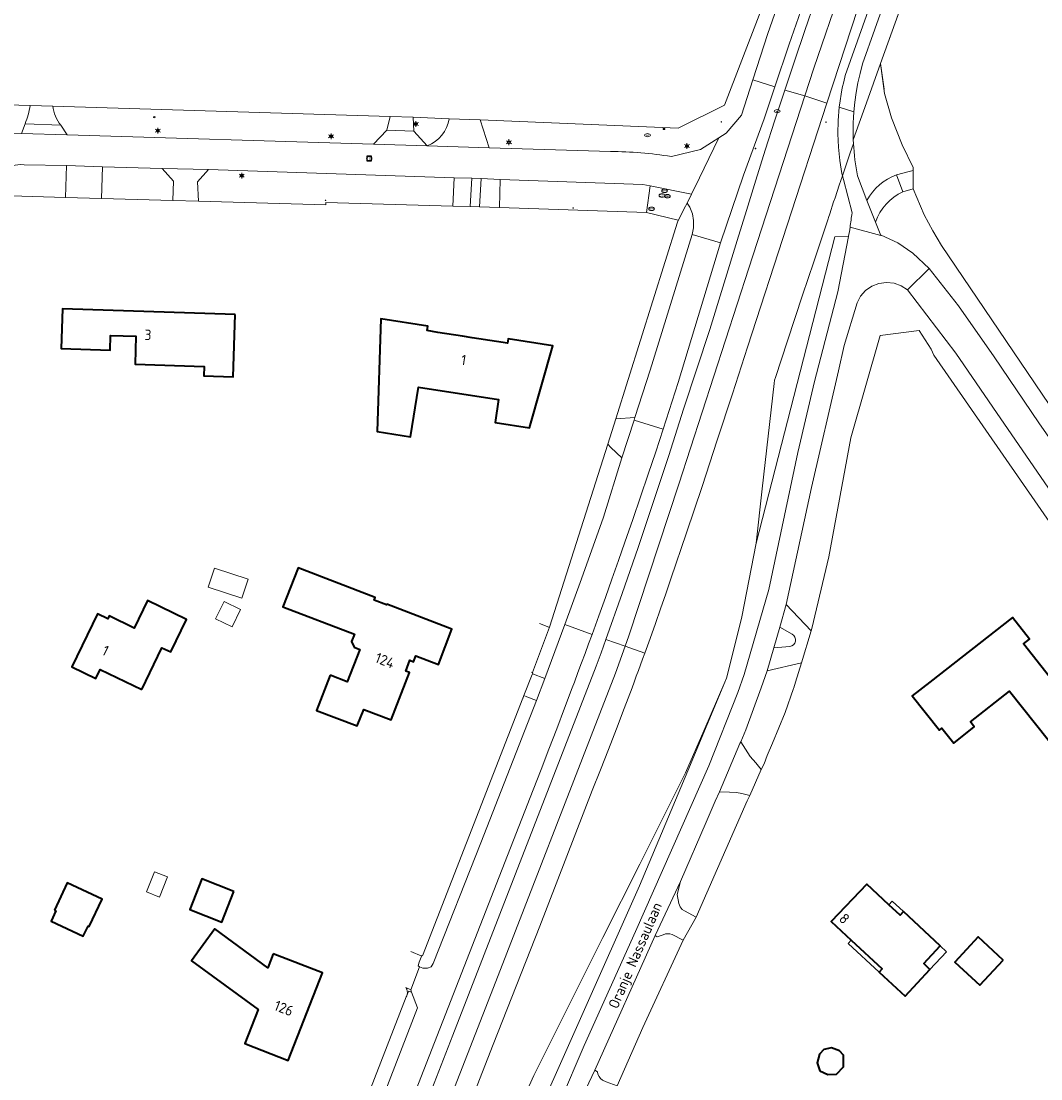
# Model space of a CAD drawing. Header units: metres. Extents: x 140853 to 145288, y 474558 to 480269.
# Tile 53 of 256: x 142566 to 142742, y 475931 to 476114. Entities that reach past the tile are written whole.
import ezdxf
from ezdxf.enums import TextEntityAlignment as Align
from ezdxf.lldxf.tags import DXFTag

# ---------------------------------------------------------------- set-up
doc = ezdxf.new("R2010")
doc.units = ezdxf.units.M
doc.header["$MEASUREMENT"] = 0
for name, color, linetype, lineweight in [('B-WE-GR-BEPLANTING_CULTUUR_BOSPLANTSOEN-G', 90, 'GR-PLANTSOEN', 18), ('B-WE-GR-GRAS_KRUIDENRIJK-G', 80, 'Continuous', 18), ('B-WE-GR-GROENVOORZIENING-G', 80, 'Continuous', 18), ('B-WE-IE-TERREINAFSCHEIDING_KUNSTMATIG_HEKWERK-G', 20, 'IE-TERREINAFSCHEIDING-KUNSTMATIG', 18), ('B-WE-IE-TERREINAFSCHEIDING_KUNSTMATIG_HEKWERK_RASTER-G', 30, 'IE-TERREINAFSCHEIDING-KUNSTMATIG', 18), ('B-WE-KL-DATA_CAI-S', 90, 'KL-CAI-N', 18), ('B-WE-KL-ET_LS_OV_LICHTMAST-S', 190, 'Continuous', 18), ('B-WE-KL-GAS_PUT-S', 30, 'Continuous', 18), ('B-WE-KL-WATER_BRANDLEIDING_PUT-S', 150, 'Continuous', 18), ('B-WE-KL-WATER_PUT-S', 170, 'Continuous', 18), ('B-WE-OG-BEBOUWING-G', 7, 'Continuous', 35), ('B-WE-OG-BEBOUWING_BIJGEBOUW-G', 7, 'Continuous', 18), ('B-WE-OG-BEBOUWING_HUISNUMMER-T18', 10, 'Continuous', 18), ('B-WE-OG-BEBOUWING_STRAATNAAM-T18', 10, 'Continuous', 18), ('B-WE-OG-TERREIN_ERF-G', 7, 'Continuous', 18), ('B-WE-RI-GWA_RIOOLPUT-S', 30, 'Continuous', 18), ('B-WE-VH-VERHARDING_ASFALT-G', 252, 'Continuous', 18), ('B-WE-VH-VERHARDING_HALFVERHARDING-G', 252, 'Continuous', 18), ('B-WE-VH-VERHARDING_HALFVERHARDING_GRAVEL-G', 252, 'Continuous', 18), ('B-WE-VH-VERHARDING_HALFVERHARDING_GRIND-G', 252, 'Continuous', 18), ('B-WE-VH-VERHARDING_STRAATBAKSTEEN-G', 252, 'Continuous', 18), ('X-XX-XX-ALGEMEEN-S', 7, 'Continuous', 18)]:
    doc.layers.add(name, color=color, linetype=linetype, lineweight=lineweight)
doc.styles.add('NLCS-ISO', font='txt')
doc.styles.get("Standard").update_dxf_attribs({"font": 'arial.ttf'})
doc.linetypes.add('GR-PLANTSOEN', pattern='A,0,[179,NLCS.shx,S=2,R=0,X=0,Y=0],-4', length=4)
doc.linetypes.add('IE-TERREINAFSCHEIDING-KUNSTMATIG', pattern='A,4,[82,NLCS.shx,S=0.75,R=90,X=0,Y=0],4,-2', length=10)
tags = doc.linetypes.add('KL-CAI-N', pattern='A,4,-1,[101,NLCS.shx,S=0.5,R=0,X=0,Y=0],-1,4,-1,["C",Standard,S=1,R=0,X=-0.25,Y=-0.5],-1.5', length=12.5).pattern_tags.tags
tags[18] = DXFTag(74, 10)

# ---------------------------------------------------------------- blocks, each defined once
blk = doc.blocks.new('SIE-WEG_AFVALBAK_TYPE_01')
for radius in [0.25, 0.156]:
    blk.add_circle((0, 0), radius)
blk = doc.blocks.new('SKL-DATA_TERREINKAST-SO')
for q in [(-0.2, 0.2), (0.2, 0.2)]:
    blk.add_line((0, -0.21), q)
at = {"flags": 128}
blk.add_lwpolyline([(0.63, 0.35), (-0.63, 0.35), (-0.63, -0.35), (0.63, -0.35)], close=True, dxfattribs=at)
at = {"style": 'NLCS-ISO'}
blk.add_attdef('TYPE', text='', height=0.35, dxfattribs=at).set_placement((-0.03, 0.69), align=Align.MIDDLE_CENTER)
blk = doc.blocks.new('B-SIE-WEG_LICHTMAST-SO')
at = {"ltscale": 0.1}
for p, q in [((-1.1, 0.63), (-2.19, 1.27)), ((0, 1.27), (0, 2.53)), ((1.1, 0.63), (2.19, 1.27)), ((-1.1, -0.63), (-2.19, -1.27)), ((0, -1.27), (0, -2.53)), ((1.1, -0.63), (2.19, -1.27))]:
    blk.add_line(p, q, dxfattribs=at)
at = {"flags": 128}
for points in [[(-1.16, 0.5), (1.16, 0.5)], [(-1.16, -0.5), (1.16, -0.5)]]:
    blk.add_lwpolyline(points, dxfattribs=at)
at = {"ltscale": 0.1}
blk.add_circle((0, 0), 1.27, dxfattribs=at)
at = {"style": 'NLCS-ISO'}
blk.add_attdef('TYPE', text='', height=1.8, dxfattribs=at).set_placement((0, 2.53), align=Align.BOTTOM_CENTER)
blk = doc.blocks.new('SKL-GAS_PUT-SO')
at = {"color": 0, "linetype": 'ByBlock', "lineweight": 18}
blk.add_ellipse((0, 0), major_axis=(2.5, 0), ratio=0.601255, dxfattribs=at)
at = {"color": 0, "linetype": 'ByBlock', "lineweight": 18, "style": 'NLCS-ISO'}
blk.add_text('gas', height=1.8, dxfattribs=at).set_placement((0.12, 0.3), align=Align.MIDDLE_CENTER)
blk = doc.blocks.new('SKL-WATERLEIDINGPUT-SO')
at = {"color": 0, "linetype": 'ByBlock', "lineweight": 18}
blk.add_ellipse((0, 0), major_axis=(2.5, 0), ratio=0.54, dxfattribs=at)
at = {"color": 0, "linetype": 'ByBlock', "lineweight": 18, "style": 'NLCS-ISO'}
blk.add_text('wl', height=1.8, dxfattribs=at).set_placement((0, 0), align=Align.MIDDLE_CENTER)
blk = doc.blocks.new('SRI-PUT_INSPECTIE-SO')
at = {"lineweight": -3, "flags": 128}
blk.add_lwpolyline([(-2, -2), (2, -2), (2, 2), (-2, 2)], close=True, dxfattribs=at)
at = {"lineweight": -3, "ltscale": 1.5}
blk.add_circle((0, 0), 2, dxfattribs=at)
at = {"ltscale": 0.1, "style": 'NLCS-ISO'}
blk.add_text('I', height=2.5, dxfattribs=at).set_placement((0, -0.01), align=Align.MIDDLE_CENTER)
blk = doc.blocks.new('SIE-WEG_STRAATPOT_BRANDKRAAN-SO')
blk.add_ellipse((0, 0), major_axis=(-0.729, 0), ratio=0.685994)
at = {"style": 'NLCS-ISO'}
blk.add_text('BR', height=0.4, dxfattribs=at).set_placement((-0.3, -0.15))

msp = doc.modelspace()

# ---------------------------------------------------------------- linework, layer by layer
at = {"layer": 'B-WE-GR-BEPLANTING_CULTUUR_BOSPLANTSOEN-G', "ltscale": 0.2, "flags": 128}
msp.add_lwpolyline([(142606.869, 475820.486), (142607.581, 475821.883), (142608.416, 475823.52), (142613.573, 475834.911), (142620.065, 475849.251), (142620.113, 475849.358), (142623.462, 475856.617), (142626.293, 475862.754), (142627.086, 475864.472), (142627.127, 475864.561), (142633.804, 475881.156), (142640.232, 475897.131), (142647.863, 475916.095), (142650.01, 475921.431), (142654.779, 475932.023), (142655.592, 475933.643), (142666.742, 475955.872), (142673.08, 475968.505), (142680.999, 475984.292), (142684.164, 475991.577), (142687.814, 475999.975), (142688.106, 476000.648), (142689.229, 476005.208), (142690.729, 476011.293), (142693.194, 476024.007), (142694.264, 476033.402), (142696.335, 476051.596), (142696.357, 476052.137), (142696.525, 476052.642), (142698.613, 476058.93), (142701.243, 476066.847), (142703.148, 476072.581), (142703.328, 476073.123), (142705.621, 476080.027), (142705.69, 476080.235), (142705.91, 476080.898), (142706.594, 476082.956), (142706.833, 476083.66), (142707.567, 476085.823), (142708.114, 476087.436), (142708.009, 476087.838), (142707.644, 476090.118), (142707.417, 476092.416), (142707.329, 476094.724), (142707.38, 476097.033), (142707.571, 476099.334), (142707.713, 476100.441), (142707.886, 476101.543), (142708.092, 476102.639), (142708.33, 476103.729), (142708.599, 476104.811), (142715.885, 476125.428), (142721.328, 476140.805), (142725.747, 476152.796), (142725.019, 476153.054), (142724.386, 476153.141), (142723.68, 476152.95), (142720.713, 476145.076), (142719.407, 476141.474), (142713.882, 476125.96), (142705.437, 476100.026), (142691.7, 476057.84), (142689.11, 476049.816), (142686.494, 476041.8), (142683.851, 476033.793), (142681.182, 476025.794), (142678.487, 476017.805), (142677.598, 476015.233), (142676.701, 476012.664), (142675.794, 476010.099), (142674.879, 476007.536), (142673.954, 476004.977), (142673.591, 476003.981), (142673.227, 476002.985), (142672.862, 476001.989), (142672.495, 476000.994), (142672.127, 476000), (142671.755, 475999), (142670.419, 475995.441), (142669.065, 475991.889), (142667.694, 475988.344), (142666.305, 475984.805), (142664.898, 475981.274), (142655.802, 475957.808), (142647.76, 475937.384), (142637.752, 475911.673), (142613.176, 475848.466), (142610.961, 475842.728), (142609.522, 475839.001), (142607.269, 475832.995), (142604.907, 475826.852), (142602.822, 475821.221), (142601.795, 475818.358), (142605.122, 475817.058), (142606.869, 475820.486)], close=True, dxfattribs=at)
msp.add_lwpolyline([(142709.776, 476081.045), (142708.279, 476086.801), (142708.114, 476087.436), (142707.567, 476085.823), (142706.833, 476083.66), (142706.594, 476082.956), (142705.91, 476080.898), (142705.69, 476080.235), (142705.621, 476080.027), (142703.328, 476073.123), (142703.148, 476072.581), (142701.243, 476066.847), (142698.613, 476058.93), (142696.525, 476052.642), (142696.357, 476052.137), (142696.335, 476051.596), (142694.264, 476033.402), (142693.194, 476024.007), (142706.827, 476076.949), (142709.179, 476076.956), (142709.179, 476076.956, 0.0036162), (142709.431, 476078.576), (142709.431, 476078.576, 0.0044254), (142709.776, 476081.045)], format="xyb", close=True, dxfattribs=at)
at = {"layer": 'B-WE-GR-GRAS_KRUIDENRIJK-G', "ltscale": 0.2, "flags": 128}
for points in [[(142709.958, 476095.632), (142709.962, 476094.668), (142709.989, 476093.704), (142712.28, 476100.099), (142714.709, 476106.879), (142720.278, 476122.425), (142720.73, 476123.686), (142730.901, 476149.969), (142731.119, 476150.435), (142730.146, 476150.656), (142729.338, 476150.093), (142727.478, 476150.826), (142727.288, 476150.485), (142723.569, 476140.278), (142717.981, 476124.81), (142711.602, 476106.796), (142711.162, 476105.169), (142710.79, 476103.525), (142710.485, 476101.867), (142710.249, 476100.198), (142710.083, 476098.52), (142710.019, 476097.558), (142709.977, 476096.595), (142709.958, 476095.632)], [(142580.245, 476089.03), (142580.09, 476083.551), (142592.44, 476083.201), (142592.517, 476086.512), (142590.549, 476088.728), (142580.245, 476089.03)], [(142598.6, 476088.548), (142596.697, 476086.409), (142596.861, 476083.076), (142618.848, 476082.453), (142618.859, 476082.853), (142640.821, 476082.242), (142641.053, 476087.141), (142598.6, 476088.548)], [(142644.052, 476087.033), (142643.775, 476082.142), (142645.412, 476082.086), (142645.689, 476086.974), (142644.052, 476087.033)], [(142648.988, 476086.855), (142648.871, 476081.962), (142674.257, 476081.109), (142674.866, 476085.728), (142673.599, 476085.983), (142648.988, 476086.855)], [(142674.866, 476085.728), (142674.257, 476081.109), (142679.747, 476079.774), (142679.687, 476079.584), (142679.639, 476079.432), (142680.793, 476081.796), (142681.266, 476082.767), (142682.011, 476084.292), (142674.866, 476085.728)], [(142682.137, 476077.31), (142682.388, 476078.501), (142682.404, 476079.717), (142682.183, 476080.914), (142681.733, 476082.044), (142681.266, 476082.767), (142680.793, 476081.796), (142679.639, 476079.432), (142668.936, 476045.475), (142672.257, 476045.728), (142674.915, 476053.906), (142682.137, 476077.31)], [(142669.971, 476038.758), (142668.098, 476040.548), (142667.55, 476041.072), (142657.519, 476009.468), (142654.566, 476001.676), (142654.463, 476001.715), (142654.446, 476001.675), (142654.63, 476001.598), (142654.545, 476001.395), (142656.696, 476000.596), (142660.145, 476009.967), (142663.045, 476017.845), (142666.812, 476028.499), (142669.971, 476038.758)], [(142690.532, 475989.667), (142692.155, 475987.137), (142693.135, 475986.013), (142694.058, 475984.894), (142694.602, 475985.881), (142695.111, 475987.288), (142696.002, 475989.43), (142698.212, 475994.741), (142699.687, 475998.88), (142699.73, 475999), (142700.032, 476000), (142701.038, 476003.333), (142695.088, 476001.953), (142694.422, 476000), (142694.081, 475999), (142691.413, 475991.728), (142690.532, 475989.667)], [(142655.229, 475996.807), (142653.604, 475997.451), (142653.068, 475997.648), (142653.031, 475997.569), (142652.923, 475997.268), (142652.897, 475997.215), (142635.562, 475952.692), (142635.466, 475952.729), (142634.971, 475951.576), (142634.827, 475950.943), (142635.024, 475950.789), (142635.588, 475950.578), (142636.443, 475950.581), (142637.052, 475950.81), (142637.38, 475951.352), (142645.647, 475972.204), (142655.229, 475996.807)], [(142633.667, 475946.423), (142633.155, 475946.588), (142632.885, 475945.929), (142632.865, 475945.867), (142632.843, 475945.806), (142632.818, 475945.746), (142632.791, 475945.687), (142632.761, 475945.629), (142619.988, 475912.803), (142618.845, 475909.868), (142618.378, 475908.67), (142620.7, 475907.769), (142624.289, 475916.931), (142629.123, 475929.271), (142634.685, 475943.686), (142633.667, 475946.423)], [(142633.527, 475946.8), (142632.651, 475947.204), (142632.717, 475947.111), (142632.776, 475947.015), (142632.827, 475946.913), (142632.871, 475946.809), (142632.907, 475946.701), (142632.934, 475946.547), (142632.946, 475946.392), (142632.941, 475946.236), (142632.921, 475946.081), (142632.885, 475945.929), (142633.155, 475946.588), (142633.667, 475946.423), (142633.527, 475946.8)]]:
    msp.add_lwpolyline(points, close=True, dxfattribs=at)
for points in [[(142702.538, 476120.652), (142698.918, 476110.188), (142696.46, 476102.827), (142694.616, 476097.307), (142691.036, 476087.602), (142687.056, 476075.911), (142679.755, 476051.735), (142677.15, 476043.719), (142675.856, 476039.803), (142674.547, 476035.891), (142673.225, 476031.984), (142671.889, 476028.082), (142670.54, 476024.184), (142669.419, 476020.988), (142668.289, 476017.796), (142667.15, 476014.606), (142666.002, 476011.42), (142664.845, 476008.238), (142664.241, 476006.588), (142663.635, 476004.94), (142663.026, 476003.292), (142662.415, 476001.646), (142661.802, 476000), (142661.428, 475999), (142660.099, 475995.468), (142658.758, 475991.941), (142657.407, 475988.418), (142656.044, 475984.899), (142654.67, 475981.385), (142648.83, 475966.352), (142628.824, 475915.155)], [(142636.383, 475927.605), (142640.789, 475938.991), (142665.582, 476002.767), (142666.414, 476005.064), (142667.242, 476007.362), (142670.048, 476015.282), (142672.792, 476023.223), (142675.476, 476031.185), (142678.098, 476039.167), (142680.658, 476047.169), (142685.18, 476060.886), (142689.916, 476076.28), (142691.514, 476081.492), (142693.136, 476086.696), (142694.783, 476091.893), (142696.455, 476097.081), (142698.151, 476102.262), (142699.872, 476107.435), (142701.617, 476112.599), (142703.388, 476117.755)], [(142746.763, 476029.037), (142735.466, 476045.466), (142727.715, 476056.795), (142719.364, 476067.744), (142719.364, 476067.744), (142718.269, 476068.468), (142717.034, 476068.913), (142715.729, 476069.054), (142714.428, 476068.883), (142713.204, 476068.409), (142712.126, 476067.661), (142711.255, 476066.679), (142710.641, 476065.519), (142708.438, 476058.147), (142707.406, 476053.775), (142702.79, 476033.606), (142698.401, 476013.386), (142702.702, 476008.847), (142702.827, 476009.263), (142705.781, 476021.627), (142709.552, 476042.169), (142714.616, 476059.868), (142721.352, 476060.747), (142723.432, 476057.5), (142723.925, 476056.47), (142744.867, 476026.225)], [(142653.122, 475920.008), (142673.077, 475964.773), (142681.4, 475984.654), (142687.814, 475999.975), (142684.164, 475991.577), (142680.999, 475984.292), (142673.08, 475968.505), (142666.742, 475955.872), (142655.592, 475933.643), (142654.779, 475932.023), (142650.01, 475921.431)]]:
    msp.add_lwpolyline(points, dxfattribs=at)
for points in [[(142709.989, 476093.704), (142710.024, 476093.067), (142710.02, 476093.054), (142710.02, 476093.049), (142710.02, 476093.049, 0.0349122), (142710.724, 476087.437), (142710.724, 476087.437), (142712.311, 476083.22), (142712.311, 476083.22, -0.1815962), (142717.483, 476087.635), (142717.483, 476087.635), (142719.413, 476088.159), (142720.314, 476088.41), (142720.311, 476088.878), (142718.461, 476092.825), (142716.573, 476097.495), (142715.408, 476101.687), (142714.709, 476106.879), (142712.28, 476100.099), (142709.989, 476093.704)], [(142518.745, 476101.064, 0.2914968), (142519.515, 476098.718), (142519.515, 476098.718), (142521.715, 476096.227), (142566.29, 476094.796), (142566.89, 476096.448), (142566.89, 476096.448, 0.0571246), (142567.772, 476099.637), (142567.772, 476099.637), (142518.745, 476101.064)], [(142574.145, 476094.551), (142627.079, 476092.921), (142629.408, 476095.359), (142629.993, 476097.734), (142571.662, 476099.524), (142571.662, 476099.524, 0.1404434), (142573.082, 476096.193), (142573.082, 476096.193), (142574.145, 476094.551)], [(142640.144, 476097.336), (142633.945, 476097.591), (142634.078, 476095.185), (142636.355, 476092.631), (142636.355, 476092.631, 0.2696152), (142640.144, 476097.336)], [(142566.734, 476089.381), (142566.127, 476089.406), (142566.127, 476089.406, 0.4244068), (142561.56, 476084.442), (142561.56, 476084.442), (142560.132, 476042.032), (142560.132, 476042.032, -0.0462488), (142557.833, 476025.838), (142557.833, 476025.838), (142557.809, 476025.739), (142557.809, 476025.739, 0.5009295), (142560.024, 476023.177), (142560.024, 476023.177), (142560.902, 476027.316), (142560.902, 476027.316, 0.0309667), (142562.451, 476039.551), (142562.451, 476039.551), (142564.446, 476083.992), (142573.893, 476083.725), (142574.048, 476089.22), (142566.734, 476089.381)], [(142699.434, 476008.262), (142697.282, 476009.487), (142696.242, 476005.916), (142699.03, 476006.144), (142699.03, 476006.144, 0.7233045), (142699.434, 476008.262)], [(142680.415, 475960.723), (142680.803, 475960.448), (142682.845, 475959.39), (142691.681, 475979.485), (142692.093, 475980.423), (142690.712, 475980.741), (142689.805, 475980.943), (142688.592, 475980.945), (142686.849, 475981.056), (142686.149, 475979.42), (142684.586, 475975.766), (142680.144, 475965.545), (142679.552, 475963.278), (142679.865, 475961.716), (142679.865, 475961.716, 0.1304879), (142680.415, 475960.723)], [(142665.321, 475932.92), (142665.778, 475932.667), (142665.778, 475932.667, 0.2138231), (142666.654, 475931.19), (142666.654, 475931.19), (142667.319, 475930.92), (142669.179, 475930.263), (142673.655, 475940.297), (142680.587, 475955.38), (142678.687, 475956.365), (142678.687, 475956.365, 0.2018063), (142677.141, 475956.351), (142677.141, 475956.351), (142676.114, 475955.984), (142675.777, 475956.182), (142665.321, 475932.92)]]:
    msp.add_lwpolyline(points, format="xyb", close=True, dxfattribs=at)
msp.add_lwpolyline([(142743.857, 476047.975), (142725.25, 476075.435), (142723.722, 476077.943), (142722.257, 476080.707), (142720.332, 476085.191), (142718.551, 476084.707), (142718.551, 476084.707, 0.2042114), (142713.83, 476079.453), (142713.83, 476079.453), (142714.765, 476077.134), (142714.781, 476077.206), (142717.671, 476075.904), (142720.295, 476074.097), (142723.089, 476071.475), (142728.143, 476064.982), (142734.36, 476056.197), (142742.035, 476044.764), (142750.809, 476032.208)], format="xyb", dxfattribs=at)
at = {"layer": 'B-WE-GR-GROENVOORZIENING-G', "ltscale": 0.2, "flags": 128}
msp.add_lwpolyline([(142645.544, 476097.113), (142647.1, 476092.326), (142668.02, 476091.67), (142668.02, 476091.67, -0.0355061), (142678.552, 476090.808), (142678.552, 476090.808), (142683.591, 476091.986), (142686.762, 476094.028), (142688.025, 476094.841), (142690.651, 476097.916), (142692.63, 476104.06), (142695.206, 476112.058), (142699.177, 476123.48), (142699.188, 476123.748), (142699.437, 476130.061), (142687.75, 476099.649), (142679.706, 476095.706), (142645.544, 476097.113)], format="xyb", close=True, dxfattribs=at)
msp.add_lwpolyline([(142651.215, 475908.53), (142663.477, 475937.229), (142672.379, 475956.881), (142685.037, 475985.545), (142690.047, 475998.189), (142691.139, 476001.275), (142695.38, 476016.016), (142700.395, 476039.647), (142703.304, 476051.909), (142707.294, 476067.444), (142709.179, 476076.956), (142706.827, 476076.949), (142693.194, 476024.007), (142690.729, 476011.293), (142689.229, 476005.208), (142688.106, 476000.648), (142687.814, 475999.975), (142681.4, 475984.654), (142673.077, 475964.773), (142653.122, 475920.008)], dxfattribs=at)
at = {"layer": 'B-WE-IE-TERREINAFSCHEIDING_KUNSTMATIG_HEKWERK-G', "ltscale": 0.2, "flags": 128}
for points in [[(142715.304, 476102.459), (142714.709, 476106.879), (142720.73, 476123.686), (142730.901, 476149.969)], [(142699.437, 476130.061), (142687.75, 476099.649)], [(142567.772, 476099.637), (142518.745, 476101.064)], [(142571.662, 476099.524), (142629.993, 476097.734)], [(142687.75, 476099.649), (142679.706, 476095.706), (142645.544, 476097.113)], [(142640.144, 476097.336), (142633.945, 476097.591)], [(142562.451, 476039.551), (142564.446, 476083.992), (142573.893, 476083.725)], [(142580.09, 476083.551), (142592.44, 476083.201)], [(142596.861, 476083.076), (142618.848, 476082.453)], [(142640.821, 476082.242), (142618.859, 476082.853), (142618.848, 476082.453)], [(142643.775, 476082.142), (142645.412, 476082.086)], [(142648.871, 476081.962), (142674.257, 476081.109)], [(142674.257, 476081.109), (142679.747, 476079.774), (142679.687, 476079.584)], [(142635.437, 475952.662), (142633.525, 475953.419)], [(142634.971, 475951.576), (142635.466, 475952.729)], [(142632.761, 475945.629), (142619.988, 475912.803)]]:
    msp.add_lwpolyline(points, dxfattribs=at)
at = {"layer": 'B-WE-IE-TERREINAFSCHEIDING_KUNSTMATIG_HEKWERK_RASTER-G', "ltscale": 0.2, "flags": 128}
for points in [[(142667.55, 476041.072), (142657.519, 476009.468)], [(142657.409, 476009.488), (142655.759, 476010.13)]]:
    msp.add_lwpolyline(points, dxfattribs=at)
at = {"layer": 'B-WE-OG-BEBOUWING-G', "ltscale": 0.2, "flags": 128}
for points in [[(142603.168, 476063.517), (142573.339, 476064.461), (142573.123, 476057.635), (142581.588, 476057.367), (142581.669, 476059.895), (142586.036, 476059.757), (142585.883, 476054.913), (142597.837, 476054.529), (142597.784, 476052.88), (142602.821, 476052.718), (142603.168, 476063.517)], [(142642.443, 476059.738), (142638.227, 476060.418), (142636.35, 476060.712), (142636.47, 476061.473), (142628.36, 476062.743), (142627.696, 476043.299), (142633.492, 476042.392), (142634.848, 476050.966), (142648.705, 476048.791), (142648.09, 476044.851), (142654.041, 476043.931), (142658.053, 476058.074), (142650.346, 476059.28), (142650.229, 476058.529), (142648.352, 476058.823), (142644.152, 476059.471), (142642.443, 476059.738)], [(142619.587, 476001.172), (142617.244, 475995.076), (142624.259, 475992.419), (142625.394, 475995.281), (142630.155, 475993.453), (142633.303, 476001.648), (142632.65, 476001.899), (142633.363, 476003.757), (142634.017, 476003.506), (142634.415, 476004.542), (142638.311, 476003.057), (142640.644, 476009.108), (142629.368, 476013.44), (142629.334, 476013.351), (142627.214, 476014.165), (142627.394, 476014.632), (142614.045, 476019.761), (142611.444, 476012.993), (142623.785, 476008.252), (142623.301, 476006.992), (142623.738, 476006.01), (142624.718, 476005.633), (142622.564, 476000.028), (142619.587, 476001.172)], [(142587.07, 475998.698), (142590.545, 476005.926), (142592.068, 476005.194), (142594.754, 476010.782), (142588.052, 476014.079), (142585.722, 476009.31), (142581.418, 476011.413), (142581.172, 476010.909), (142579.42, 476011.765), (142574.959, 476002.633), (142579.133, 476000.627), (142579.869, 476002.159), (142587.07, 475998.698)], [(142744.556, 476000), (142743.867, 476000.883), (142739.404, 476006.605), (142740.42, 476007.425), (142737.525, 476011.165), (142723.218, 476000), (142720.147, 475997.63), (142724.911, 475991.696), (142725.287, 475992.016), (142727.342, 475989.457), (142730.89, 475992.236), (142730.216, 475993.107), (142736.97, 475998.401), (142745.948, 475987.16), (142751.344, 475991.486), (142744.556, 476000)], [(142602.966, 475963.784), (142597.441, 475965.973), (142595.355, 475960.708), (142600.881, 475958.52), (142602.966, 475963.784)], [(142571.958, 475960.574), (142572.222, 475960.45), (142571.401, 475958.699), (142576.952, 475956.095), (142577.774, 475957.845), (142577.97, 475957.753), (142580.198, 475962.5), (142574.185, 475965.321), (142571.958, 475960.574)], [(142709.643, 475955.411), (142715, 475950.432), (142714.481, 475949.869), (142718.933, 475945.733), (142723.24, 475950.352), (142722.157, 475951.389), (142725.017, 475954.415), (142718.665, 475960.347), (142718.09, 475959.741), (142716.157, 475961.534), (142712.327, 475965.087), (142706.174, 475958.635), (142709.643, 475955.411)], [(142609.778, 475953.058), (142608.837, 475950.645), (142599.654, 475957.349), (142595.621, 475951.825), (142607.168, 475943.395), (142604.879, 475937.551), (142612.365, 475934.618), (142618.289, 475949.74), (142609.778, 475953.058)], [(142735.899, 475951.952), (142731.572, 475955.974), (142727.513, 475951.595), (142731.827, 475947.607), (142735.899, 475951.952)], [(142704.233, 475932.815), (142705.573, 475932.195), (142707.073, 475932.235), (142708.303, 475933.505), (142708.313, 475935.525), (142707.583, 475936.255), (142706.253, 475936.775), (142704.893, 475936.495), (142704.163, 475935.705), (142703.723, 475934.225), (142704.233, 475932.815)]]:
    msp.add_lwpolyline(points, close=True, dxfattribs=at)
at = {"layer": 'B-WE-OG-BEBOUWING_BIJGEBOUW-G', "ltscale": 0.2, "flags": 128}
for points in [[(142598.536, 476016.383), (142604.341, 476014.501), (142605.407, 476017.788), (142599.602, 476019.67), (142598.536, 476016.383)], [(142602.683, 476009.547), (142604.124, 476012.506), (142601.259, 476013.902), (142599.817, 476010.944), (142602.683, 476009.547)], [(142590.121, 475962.854), (142591.498, 475966.332), (142589.224, 475967.232), (142587.847, 475963.755), (142590.121, 475962.854)]]:
    msp.add_lwpolyline(points, close=True, dxfattribs=at)
at = {"layer": 'B-WE-OG-TERREIN_ERF-G', "ltscale": 0.2, "flags": 128}
for points in [[(142384.084, 476122.009), (142383.681, 476105.568), (142451.156, 476103.272), (142451.156, 476103.272), (142457.035, 476103.072), (142500, 476101.61), (142515.226, 476101.167), (142518.745, 476101.064), (142567.772, 476099.637), (142571.662, 476099.524), (142629.993, 476097.734), (142633.945, 476097.591), (142640.144, 476097.336), (142645.544, 476097.113), (142679.706, 476095.706), (142687.75, 476099.649), (142699.437, 476130.061)], [(142720.278, 476122.425), (142714.709, 476106.879), (142715.408, 476101.687), (142716.573, 476097.495), (142718.461, 476092.825), (142720.311, 476088.878), (142720.314, 476088.41), (142720.314, 476088.41), (142720.332, 476085.191), (142722.257, 476080.707), (142723.722, 476077.943), (142725.25, 476075.435), (142743.857, 476047.975)], [(142619.988, 475912.803), (142632.761, 475945.629), (142632.791, 475945.687), (142632.818, 475945.746), (142632.843, 475945.806), (142632.865, 475945.867), (142632.885, 475945.929), (142632.921, 475946.081), (142632.941, 475946.236), (142632.946, 475946.392), (142632.934, 475946.547), (142632.907, 475946.701), (142632.871, 475946.809), (142632.827, 475946.913), (142632.776, 475947.015), (142632.717, 475947.111), (142632.651, 475947.204), (142633.527, 475946.8), (142635.024, 475950.789), (142634.827, 475950.943), (142634.971, 475951.576), (142635.466, 475952.729), (142635.562, 475952.692), (142652.897, 475997.215), (142652.923, 475997.268), (142653.031, 475997.569), (142653.068, 475997.648), (142654.506, 476001.303), (142654.545, 476001.395), (142654.63, 476001.598), (142654.446, 476001.675), (142654.463, 476001.715), (142654.566, 476001.676), (142657.519, 476009.468), (142667.55, 476041.072), (142668.936, 476045.475), (142679.639, 476079.432), (142679.687, 476079.584), (142679.747, 476079.774), (142674.257, 476081.109), (142648.871, 476081.962), (142645.412, 476082.086), (142643.775, 476082.142), (142640.821, 476082.242), (142618.859, 476082.853), (142618.848, 476082.453), (142596.861, 476083.076), (142592.44, 476083.201), (142580.09, 476083.551), (142573.893, 476083.725), (142564.446, 476083.992)], [(142744.867, 476026.225), (142723.925, 476056.47), (142723.432, 476057.5), (142721.352, 476060.747), (142714.616, 476059.868), (142709.552, 476042.169), (142705.781, 476021.627), (142702.827, 476009.263), (142702.702, 476008.847), (142701.038, 476003.333), (142700.032, 476000), (142699.73, 475999), (142699.687, 475998.88), (142698.212, 475994.741), (142696.002, 475989.43), (142695.111, 475987.288), (142694.602, 475985.881), (142694.058, 475984.894), (142692.093, 475980.423), (142691.681, 475979.485), (142682.845, 475959.39), (142680.587, 475955.38), (142673.655, 475940.297), (142669.179, 475930.263)]]:
    msp.add_lwpolyline(points, dxfattribs=at)
for points in [[(142603.168, 476063.517), (142602.821, 476052.718), (142597.784, 476052.88), (142597.837, 476054.529), (142585.883, 476054.913), (142586.036, 476059.757), (142581.669, 476059.895), (142581.588, 476057.367), (142573.123, 476057.635), (142573.339, 476064.461), (142603.168, 476063.517)], [(142638.227, 476060.418), (142642.443, 476059.738), (142644.152, 476059.471), (142648.352, 476058.823), (142650.229, 476058.529), (142650.346, 476059.28), (142658.053, 476058.074), (142654.041, 476043.931), (142648.09, 476044.851), (142648.705, 476048.791), (142634.848, 476050.966), (142633.492, 476042.392), (142627.696, 476043.299), (142628.36, 476062.743), (142636.47, 476061.473), (142636.35, 476060.712), (142638.227, 476060.418)], [(142619.587, 476001.172), (142622.564, 476000.028), (142624.718, 476005.633), (142623.738, 476006.01), (142623.301, 476006.992), (142623.785, 476008.252), (142611.444, 476012.993), (142614.045, 476019.761), (142627.394, 476014.632), (142627.214, 476014.165), (142629.334, 476013.351), (142629.368, 476013.44), (142640.644, 476009.108), (142638.311, 476003.057), (142634.415, 476004.542), (142634.017, 476003.506), (142633.363, 476003.757), (142632.65, 476001.899), (142633.303, 476001.648), (142630.155, 475993.453), (142625.394, 475995.281), (142624.259, 475992.419), (142617.244, 475995.076), (142619.587, 476001.172)], [(142587.07, 475998.698), (142579.869, 476002.159), (142579.133, 476000.627), (142574.959, 476002.633), (142579.42, 476011.765), (142581.172, 476010.909), (142581.418, 476011.413), (142585.722, 476009.31), (142588.052, 476014.079), (142594.754, 476010.782), (142592.068, 476005.194), (142590.545, 476005.926), (142587.07, 475998.698)], [(142744.556, 476000), (142751.344, 475991.486), (142745.948, 475987.16), (142736.97, 475998.401), (142730.216, 475993.107), (142730.89, 475992.236), (142727.342, 475989.457), (142725.287, 475992.016), (142724.911, 475991.696), (142720.147, 475997.63), (142723.218, 476000), (142737.525, 476011.165), (142740.42, 476007.425), (142739.404, 476006.605), (142743.867, 476000.883), (142744.556, 476000)], [(142602.966, 475963.784), (142600.881, 475958.52), (142595.355, 475960.708), (142597.441, 475965.973), (142602.966, 475963.784)], [(142571.958, 475960.574), (142574.185, 475965.321), (142580.198, 475962.5), (142577.97, 475957.753), (142577.774, 475957.845), (142576.952, 475956.095), (142571.401, 475958.699), (142572.222, 475960.45), (142571.958, 475960.574)], [(142709.643, 475955.411), (142706.174, 475958.635), (142712.327, 475965.087), (142716.157, 475961.534), (142716.731, 475962.153), (142718.665, 475960.347), (142725.017, 475954.415), (142726.093, 475953.412), (142723.24, 475950.352), (142718.933, 475945.733), (142714.481, 475949.869), (142709.121, 475954.849), (142709.643, 475955.411)], [(142609.778, 475953.058), (142618.289, 475949.74), (142612.365, 475934.618), (142604.879, 475937.551), (142607.168, 475943.395), (142595.621, 475951.825), (142599.654, 475957.349), (142608.837, 475950.645), (142609.778, 475953.058)], [(142735.899, 475951.952), (142731.827, 475947.607), (142727.513, 475951.595), (142731.572, 475955.974), (142735.899, 475951.952)], [(142704.233, 475932.815), (142703.723, 475934.225), (142704.163, 475935.705), (142704.893, 475936.495), (142706.253, 475936.775), (142707.583, 475936.255), (142708.313, 475935.525), (142708.303, 475933.505), (142707.073, 475932.235), (142705.573, 475932.195), (142704.233, 475932.815)]]:
    msp.add_lwpolyline(points, close=True, dxfattribs=at)
at = {"layer": 'B-WE-VH-VERHARDING_ASFALT-G', "ltscale": 0.2, "flags": 128}
for points in [[(142698.151, 476102.262), (142701.616, 476101.265), (142703.173, 476106.067), (142707.928, 476120.058), (142715.532, 476140.886), (142720.8, 476154.495), (142728.153, 476172.522), (142734.845, 476188.158), (142737.674, 476194.485), (142734.261, 476196), (142734.208, 476195.885), (142732.293, 476191.705), (142729.785, 476185.984), (142726.993, 476179.614), (142722.575, 476169.467), (142718.364, 476159.232), (142714.364, 476148.913), (142710.576, 476138.515), (142707.001, 476128.041), (142705.182, 476122.902), (142703.388, 476117.755), (142701.617, 476112.599), (142699.872, 476107.435), (142698.151, 476102.262)], [(142705.437, 476100.026), (142713.882, 476125.96), (142719.407, 476141.474), (142720.713, 476145.076), (142723.68, 476152.95), (142725.44, 476157.233), (142729.104, 476166.412), (142733.271, 476176.557), (142740.784, 476193.105), (142737.674, 476194.485), (142734.845, 476188.158), (142728.153, 476172.522), (142720.8, 476154.495), (142715.532, 476140.886), (142707.928, 476120.058), (142703.173, 476106.067), (142701.616, 476101.265), (142705.437, 476100.026)], [(142720.454, 476169.297), (142717.713, 476170.225), (142717.025, 476170.084), (142716.067, 476169.177), (142715.591, 476168.075), (142715.119, 476166.971), (142714.65, 476165.866), (142714.186, 476164.759), (142713.726, 476163.65), (142712.218, 476159.938), (142710.754, 476156.209), (142709.335, 476152.462), (142707.961, 476148.698), (142706.631, 476144.919), (142699.177, 476123.48), (142695.206, 476112.058), (142692.63, 476104.06), (142696.46, 476102.827), (142698.918, 476110.188), (142702.538, 476120.652), (142706.761, 476132.943), (142711.491, 476146.359), (142716.419, 476159.585), (142720.454, 476169.297)], [(142681.266, 476082.767), (142681.733, 476082.044), (142682.183, 476080.914), (142682.404, 476079.717), (142682.388, 476078.501), (142682.137, 476077.31), (142687.056, 476075.911), (142691.036, 476087.602), (142694.616, 476097.307), (142696.46, 476102.827), (142692.63, 476104.06), (142690.651, 476097.916), (142688.025, 476094.841), (142686.762, 476094.028), (142685.021, 476090.46), (142683.396, 476087.13), (142682.011, 476084.292), (142681.266, 476082.767)], [(142701.616, 476101.265), (142698.151, 476102.262), (142696.455, 476097.081), (142694.783, 476091.893), (142693.136, 476086.696), (142691.514, 476081.492), (142689.916, 476076.28), (142685.18, 476060.886), (142680.658, 476047.169), (142678.098, 476039.167), (142675.476, 476031.185), (142672.792, 476023.223), (142670.048, 476015.282), (142667.242, 476007.362), (142670.545, 476006.215), (142671.184, 476008.006), (142679.841, 476034.204), (142691.964, 476071.494), (142701.616, 476101.265)], [(142691.7, 476057.84), (142705.437, 476100.026), (142701.616, 476101.265), (142691.964, 476071.494), (142679.841, 476034.204), (142671.184, 476008.006), (142670.545, 476006.215), (142673.954, 476004.977), (142674.879, 476007.536), (142675.794, 476010.099), (142676.701, 476012.664), (142677.598, 476015.233), (142678.487, 476017.805), (142681.182, 476025.794), (142683.851, 476033.793), (142686.494, 476041.8), (142689.11, 476049.816), (142691.7, 476057.84)], [(142709.989, 476093.704), (142709.962, 476094.668), (142709.958, 476095.632), (142709.977, 476096.595), (142710.019, 476097.558), (142710.083, 476098.52), (142707.571, 476099.334), (142707.38, 476097.033), (142707.329, 476094.724), (142707.417, 476092.416), (142707.644, 476090.118), (142708.009, 476087.838), (142708.114, 476087.436), (142709.405, 476091.242), (142710.02, 476093.054), (142710.024, 476093.067), (142709.989, 476093.704)], [(142687.056, 476075.911), (142682.137, 476077.31), (142674.915, 476053.906), (142672.257, 476045.728), (142672.12, 476045.267), (142677.15, 476043.719), (142679.755, 476051.735), (142687.056, 476075.911)], [(142677.15, 476043.719), (142672.12, 476045.267), (142669.971, 476038.758), (142666.812, 476028.499), (142663.045, 476017.845), (142660.145, 476009.967), (142664.845, 476008.238), (142666.002, 476011.42), (142667.15, 476014.606), (142668.289, 476017.796), (142669.419, 476020.988), (142670.54, 476024.184), (142671.889, 476028.082), (142673.225, 476031.984), (142674.547, 476035.891), (142675.856, 476039.803), (142677.15, 476043.719)], [(142670.545, 476006.215), (142667.242, 476007.362), (142666.414, 476005.064), (142665.582, 476002.767), (142640.789, 475938.991), (142636.383, 475927.605), (142631.159, 475914.242), (142634.436, 475912.965), (142648.606, 475949.315), (142666.214, 475994.583), (142668.877, 476001.537), (142670.545, 476006.215)], [(142664.898, 475981.274), (142666.305, 475984.805), (142667.694, 475988.344), (142669.065, 475991.889), (142670.419, 475995.441), (142671.755, 475999), (142672.127, 476000), (142672.495, 476000.994), (142672.862, 476001.989), (142673.227, 476002.985), (142673.591, 476003.981), (142673.954, 476004.977), (142670.545, 476006.215), (142668.877, 476001.537), (142666.214, 475994.583), (142648.606, 475949.315), (142634.436, 475912.965), (142637.752, 475911.673), (142647.76, 475937.384), (142655.802, 475957.808), (142664.898, 475981.274)]]:
    msp.add_lwpolyline(points, close=True, dxfattribs=at)
for points in [[(142715.885, 476125.428), (142708.599, 476104.811), (142708.33, 476103.729), (142708.092, 476102.639), (142707.886, 476101.543), (142707.713, 476100.441), (142707.571, 476099.334), (142710.083, 476098.52), (142710.249, 476100.198), (142710.485, 476101.867), (142710.79, 476103.525), (142711.162, 476105.169), (142711.602, 476106.796), (142717.981, 476124.81)], [(142750.809, 476032.208), (142742.035, 476044.764), (142734.36, 476056.197), (142728.143, 476064.982), (142723.089, 476071.475), (142719.364, 476067.744), (142727.715, 476056.795), (142735.466, 476045.466), (142746.763, 476029.037)], [(142628.824, 475915.155), (142648.83, 475966.352), (142654.67, 475981.385), (142654.67, 475981.385), (142656.044, 475984.899), (142657.407, 475988.418), (142658.758, 475991.941), (142660.099, 475995.468), (142661.428, 475999), (142661.802, 476000), (142662.415, 476001.646), (142663.026, 476003.292), (142663.635, 476004.94), (142664.241, 476006.588), (142664.845, 476008.238), (142660.145, 476009.967), (142656.696, 476000.596), (142655.229, 475996.807), (142645.647, 475972.204), (142637.38, 475951.352), (142637.052, 475950.81), (142636.443, 475950.581), (142635.588, 475950.578), (142635.024, 475950.789), (142633.527, 475946.8), (142633.667, 475946.423), (142634.685, 475943.686), (142629.123, 475929.271)]]:
    msp.add_lwpolyline(points, dxfattribs=at)
for points in [[(142566.127, 476089.406), (142566.734, 476089.381), (142574.048, 476089.22), (142580.245, 476089.03), (142590.549, 476088.728), (142598.6, 476088.548), (142641.053, 476087.141), (142644.052, 476087.033), (142645.689, 476086.974), (142648.988, 476086.855), (142673.599, 476085.983), (142674.866, 476085.728), (142682.011, 476084.292), (142683.396, 476087.13), (142685.021, 476090.46), (142686.762, 476094.028), (142683.591, 476091.986), (142678.552, 476090.808), (142678.552, 476090.808, 0.0355061), (142668.02, 476091.67), (142668.02, 476091.67), (142647.1, 476092.326), (142636.355, 476092.631), (142627.079, 476092.921), (142574.145, 476094.551), (142566.29, 476094.796), (142521.715, 476096.227)], [(142663.749, 475929.672), (142665.321, 475932.92), (142675.777, 475956.182), (142680.144, 475965.545), (142684.586, 475975.766), (142686.149, 475979.42), (142686.849, 475981.056), (142690.398, 475989.354), (142690.532, 475989.667), (142691.413, 475991.728), (142694.081, 475999), (142694.422, 476000), (142695.088, 476001.953), (142696.242, 476005.916), (142697.282, 476009.487), (142698.401, 476013.386), (142702.79, 476033.606), (142707.406, 476053.775), (142708.438, 476058.147), (142710.641, 476065.519), (142711.255, 476066.679), (142712.126, 476067.661), (142713.204, 476068.409), (142714.428, 476068.883), (142715.729, 476069.054), (142717.034, 476068.913), (142718.269, 476068.468), (142719.364, 476067.744), (142723.089, 476071.475), (142720.295, 476074.097), (142717.671, 476075.904), (142714.781, 476077.206), (142714.765, 476077.134), (142709.431, 476078.576), (142709.431, 476078.576, -0.0036162), (142709.179, 476076.956), (142709.179, 476076.956), (142707.294, 476067.444), (142703.304, 476051.909), (142700.395, 476039.647), (142695.38, 476016.016), (142691.139, 476001.275), (142690.047, 475998.189), (142685.037, 475985.545), (142672.379, 475956.881), (142663.477, 475937.229), (142651.215, 475908.53)]]:
    msp.add_lwpolyline(points, format="xyb", dxfattribs=at)
msp.add_lwpolyline([(142709.431, 476078.576), (142714.765, 476077.134), (142713.83, 476079.453), (142712.311, 476083.22), (142710.724, 476087.437), (142710.724, 476087.437, -0.0349122), (142710.02, 476093.049), (142710.02, 476093.049), (142710.02, 476093.054), (142709.405, 476091.242), (142708.114, 476087.436), (142708.279, 476086.801), (142709.776, 476081.045), (142709.776, 476081.045, -0.0044254), (142709.431, 476078.576)], format="xyb", close=True, dxfattribs=at)
at = {"layer": 'B-WE-VH-VERHARDING_HALFVERHARDING-G', "ltscale": 0.2, "flags": 128}
for points in [[(142672.12, 476045.267), (142672.257, 476045.728), (142668.936, 476045.475), (142667.55, 476041.072), (142668.098, 476040.548), (142669.971, 476038.758), (142672.12, 476045.267)], [(142656.696, 476000.596), (142654.545, 476001.395), (142654.506, 476001.303), (142653.068, 475997.648), (142653.604, 475997.451), (142655.229, 475996.807), (142656.696, 476000.596)]]:
    msp.add_lwpolyline(points, close=True, dxfattribs=at)
at = {"layer": 'B-WE-VH-VERHARDING_HALFVERHARDING_GRAVEL-G', "ltscale": 0.2, "flags": 128}
msp.add_lwpolyline([(142692.093, 475980.423), (142694.058, 475984.894), (142693.135, 475986.013), (142692.155, 475987.137), (142690.532, 475989.667), (142690.398, 475989.354), (142686.849, 475981.056), (142688.592, 475980.945), (142689.805, 475980.943), (142690.712, 475980.741), (142692.093, 475980.423)], close=True, dxfattribs=at)
at = {"layer": 'B-WE-VH-VERHARDING_HALFVERHARDING_GRIND-G', "ltscale": 0.2, "flags": 128}
for points in [[(142643.775, 476082.142), (142644.052, 476087.033), (142641.053, 476087.141), (142640.821, 476082.242), (142643.775, 476082.142)], [(142648.988, 476086.855), (142645.689, 476086.974), (142645.412, 476082.086), (142648.871, 476081.962), (142648.988, 476086.855)]]:
    msp.add_lwpolyline(points, close=True, dxfattribs=at)
for points in [[(142677.141, 475956.351, -0.2018063), (142678.687, 475956.365), (142678.687, 475956.365), (142680.587, 475955.38), (142682.845, 475959.39), (142680.803, 475960.448), (142680.415, 475960.723), (142680.415, 475960.723, -0.1304879), (142679.865, 475961.716), (142679.865, 475961.716), (142679.552, 475963.278), (142680.144, 475965.545), (142675.777, 475956.182), (142676.114, 475955.984), (142677.141, 475956.351)], [(142662.773, 475926.969), (142663.148, 475926.775), (142663.148, 475926.775, -0.1971685), (142665.197, 475926.739), (142665.197, 475926.739), (142667.26, 475925.962), (142669.179, 475930.263), (142667.319, 475930.92), (142666.654, 475931.19), (142666.654, 475931.19, -0.2138231), (142665.778, 475932.667), (142665.778, 475932.667), (142665.321, 475932.92), (142663.749, 475929.672), (142662.773, 475926.969)]]:
    msp.add_lwpolyline(points, format="xyb", close=True, dxfattribs=at)
at = {"layer": 'B-WE-VH-VERHARDING_STRAATBAKSTEEN-G', "ltscale": 0.2, "flags": 128}
for points in [[(142571.662, 476099.524), (142567.772, 476099.637), (142567.772, 476099.637, -0.0571246), (142566.89, 476096.448), (142566.89, 476096.448), (142573.082, 476096.193), (142573.082, 476096.193, -0.1404434), (142571.662, 476099.524)], [(142647.1, 476092.326), (142645.544, 476097.113), (142640.144, 476097.336), (142640.144, 476097.336, -0.2696152), (142636.355, 476092.631), (142636.355, 476092.631), (142647.1, 476092.326)], [(142713.83, 476079.453, -0.2042114), (142718.551, 476084.707), (142718.551, 476084.707), (142717.483, 476087.635), (142717.483, 476087.635, 0.1815962), (142712.311, 476083.22), (142712.311, 476083.22), (142713.83, 476079.453)], [(142695.088, 476001.953), (142701.038, 476003.333), (142702.702, 476008.847), (142698.401, 476013.386), (142697.282, 476009.487), (142699.434, 476008.262), (142699.434, 476008.262, -0.7233045), (142699.03, 476006.144), (142699.03, 476006.144), (142696.242, 476005.916), (142695.088, 476001.953)]]:
    msp.add_lwpolyline(points, format="xyb", close=True, dxfattribs=at)
for points in [[(142629.408, 476095.359), (142634.078, 476095.185), (142633.945, 476097.591), (142629.993, 476097.734), (142629.408, 476095.359)], [(142566.89, 476096.448), (142566.29, 476094.796), (142574.145, 476094.551), (142573.082, 476096.193), (142566.89, 476096.448)], [(142627.079, 476092.921), (142636.355, 476092.631), (142634.078, 476095.185), (142629.408, 476095.359), (142627.079, 476092.921)], [(142580.09, 476083.551), (142580.245, 476089.03), (142574.048, 476089.22), (142573.893, 476083.725), (142580.09, 476083.551)], [(142596.861, 476083.076), (142596.697, 476086.409), (142598.6, 476088.548), (142590.549, 476088.728), (142592.517, 476086.512), (142592.44, 476083.201), (142596.861, 476083.076)], [(142717.483, 476087.635), (142718.551, 476084.707), (142720.332, 476085.191), (142720.314, 476088.41), (142719.413, 476088.159), (142717.483, 476087.635)]]:
    msp.add_lwpolyline(points, close=True, dxfattribs=at)

# ---------------------------------------------------------------- block references
at = {"layer": 'B-WE-KL-DATA_CAI-S', "xscale": 0.2, "yscale": 0.2, "zscale": 0.2}
msp.add_blockref('SKL-DATA_TERREINKAST-SO', (142677.279, 476095.56), dxfattribs=at)
at = {"layer": 'B-WE-KL-ET_LS_OV_LICHTMAST-S', "xscale": 0.2, "yscale": 0.2, "zscale": 0.2}
for p in [(142589.825, 476095.269), (142634.42, 476096.419), (142619.768, 476094.297), (142650.481, 476093.27), (142681.254, 476092.606), (142604.323, 476087.494)]:
    msp.add_blockref('B-SIE-WEG_LICHTMAST-SO', p, dxfattribs=at)
at = {"layer": 'B-WE-KL-GAS_PUT-S', "xscale": 0.2, "yscale": 0.2, "zscale": 0.2}
for p in [(142677.386, 476084.876), (142676.93, 476084.061), (142677.877, 476083.934), (142675.138, 476081.77)]:
    msp.add_blockref('SKL-GAS_PUT-SO', p, dxfattribs=at)
at = {"layer": 'B-WE-KL-WATER_BRANDLEIDING_PUT-S', "xscale": 0.2, "yscale": 0.2, "zscale": 0.2}
msp.add_blockref('SIE-WEG_STRAATPOT_BRANDKRAAN-SO', (142589.204, 476097.61), dxfattribs=at)
at = {"layer": 'B-WE-KL-WATER_PUT-S', "xscale": 0.2, "yscale": 0.2, "zscale": 0.2}
for p in [(142696.838, 476098.643), (142674.428, 476094.489)]:
    msp.add_blockref('SKL-WATERLEIDINGPUT-SO', p, dxfattribs=at)
at = {"layer": 'B-WE-RI-GWA_RIOOLPUT-S', "xscale": 0.2, "yscale": 0.2, "zscale": 0.2}
msp.add_blockref('SRI-PUT_INSPECTIE-SO', (142626.352, 476090.442), dxfattribs=at)
at = {"layer": 'X-XX-XX-ALGEMEEN-S', "xscale": 0.2, "yscale": 0.2, "zscale": 0.2}
for p in [(142687.187, 476096.772), (142705.281, 476096.733), (142693.098, 476092.182), (142618.805, 476083.222), (142661.583, 476081.906)]:
    msp.add_blockref('SIE-WEG_AFVALBAK_TYPE_01', p, dxfattribs=at)

# ---------------------------------------------------------------- texts
at = {"layer": 'B-WE-OG-BEBOUWING_HUISNUMMER-T18', "style": 'NLCS-ISO'}
for s, rotation, p in [('3', 358.2, (142588.127, 476059.991)), ('1', 351.1, (142642.668, 476055.654)), ('1', 334, (142580.784, 476005.443)), ('124', 339, (142629.062, 476003.715)), ('8', 316.4, (142708.453, 475959.121)), ('126', 338.6, (142611.603, 475943.639))]:
    msp.add_text(s, height=1.8, rotation=rotation, dxfattribs=at).set_placement(p, align=Align.MIDDLE_CENTER)
at = {"layer": 'B-WE-OG-BEBOUWING_STRAATNAAM-T18', "style": 'NLCS-ISO'}
msp.add_text('Oranje Nassaulaan', height=1.8, rotation=66.7, dxfattribs=at).set_placement((142672.299, 475952.767), align=Align.MIDDLE_CENTER)

doc.saveas('drawing.dxf')
